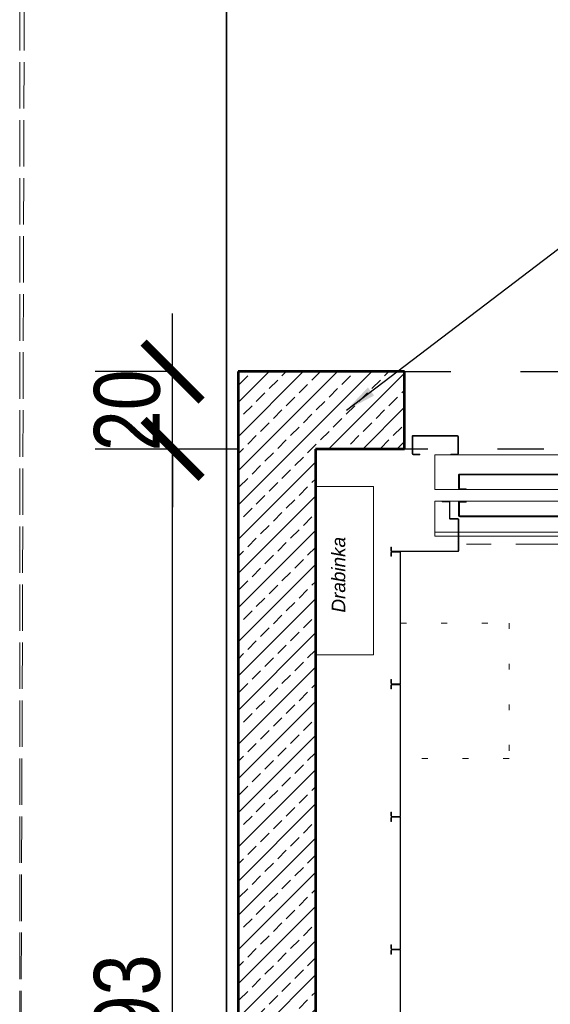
# Model space of a CAD drawing. Header units: inches. Extents: x 201967 to 338763, y -32705 to 30884.
# Tile 150 of 236: x 319671 to 319808, y 9443 to 9698. Entities that reach past the tile are written whole.
import ezdxf

# ---------------------------------------------------------------- set-up
doc = ezdxf.new("R2010")
doc.units = ezdxf.units.IN
doc.header["$MEASUREMENT"] = 0
for name, pattern in [('ACAD_ISO02W100', [15, 12, -3]), ('ACAD_ISO03W100', [30, 12, -18]), ('ACAD_ISO07W100', [3.5, 0.5, -3]), ('PHANTOM', [63.5, 31.75, -6.35, 6.35, -6.35, 6.35, -6.35])]:
    doc.linetypes.add(name, pattern=pattern)
for name, color, linetype, lineweight in [('01 a1 KONSTRUKCJA żelebet', 200, 'Continuous', 53), ('01 b KONSTRUKCJA belki', 92, 'ACAD_ISO03W100', 30), ('01h3 KONSTRUKCJA pozycje słupy', 252, 'Continuous', 13), ('20 KRESKOWANIE ścian', 63, 'Continuous', 5), ('90 WYMIAR', 155, 'Continuous', 9), ('_proj_MURY konstr', 1, 'Continuous', 20), ('GABARYT05', 7, 'Continuous', 40), ('K_kreskowanie', 251, 'Continuous', 0), ('KRESKOWANIE-URWANIE', 3, 'Continuous', 13), ('Kropkowa', 3, 'ACAD_ISO07W100', 13), ('ROZRYSOWANIE', 2, 'PHANTOM', 13), ('TEXT', 4, 'Continuous', 30), ('wymiar', 1, 'Continuous', 15)]:
    doc.layers.add(name, color=color, linetype=linetype, lineweight=lineweight)
doc.styles.add('100 arial', font='arial.ttf', dxfattribs={"width": 0.8, "height": 17})
doc.styles.add('RomanS', font='romans.shx')
doc.styles.get("Standard").update_dxf_attribs({"font": 'arial.ttf'})
doc.dimstyles.new('100', dxfattribs={"dimscale": 10, "dimtxt": 17, "dimasz": 1.5, "dimexe": 2, "dimexo": 2, "dimgap": 0.3, "dimtad": 1, "dimdec": 1, "dimrnd": 0.5, "dimdsep": 46, "dimtxsty": '100 arial', "dimblk": 'ARCHTICK', "dimcen": 10, "dimclrd": 256, "dimclre": 256, "dimclrt": 256, "dimadec": 0, "dimazin": 0, "dimtfac": 1, "dimtdec": 1, "dimtix": 1, "dimtmove": 1, "dimatfit": 3, "dimfxl": 2, "dimfxlon": 1, "dimtolj": 1, "dimarcsym": 0})
doc.dimstyles.new('DIM100txt12', dxfattribs={"dimtxt": 12, "dimasz": 1.05, "dimexe": 0, "dimexo": 8, "dimgap": 4, "dimtad": 1, "dimdec": 7, "dimrnd": 0.5, "dimdsep": 46, "dimtxsty": 'RomanS', "dimblk1": 'DIM', "dimblk2": 'DIM', "dimsah": 1, "dimcen": 0.09, "dimse1": 1, "dimse2": 1, "dimclrt": 256, "dimadec": 1, "dimazin": 0, "dimtfac": 1, "dimtdec": 7, "dimtix": 1, "dimtofl": 0, "dimtmove": 2, "dimatfit": 3, "dimfxl": 1, "dimtolj": 1, "dimtzin": 0, "dimarcsym": 0})

# ---------------------------------------------------------------- blocks, each defined once
blk = doc.blocks.new('Panel')
at = {"layer": 'KRESKOWANIE-URWANIE', "ltscale": 4}
for p, q in [((-280, 10.1), (-280, -10.1)), ((-278.8, 10.1), (-278.8, -10.1)), ((-268, 12.5), (-277.6, 12.5)), ((-268, 11.3), (-277.6, 11.3)), ((-268, 12.5), (-268, 11.3)), ((60.46, 12.5), (50.86, 12.5)), ((50.86, 11.3), (50.86, 12.5)), ((60.46, 11.3), (50.86, 11.3)), ((61.66, -10.1), (61.66, 10.1)), ((62.86, -10.1), (62.86, 10.1)), ((-277.6, -11.3), (60.46, -11.3)), ((-277.6, -12.5), (60.46, -12.5))]:
    blk.add_line(p, q, dxfattribs=at)
for centre, radius, start, end in [((-277.6, 10.1), 2.4, 90, 180), ((-277.6, 10.1), 1.2, 90, 180), ((60.46, 10.1), 2.4, 0, 90), ((60.46, 10.1), 1.2, 0, 90), ((-277.6, -10.1), 2.4, 180, 270), ((-277.6, -10.1), 1.2, 180, 270), ((60.46, -10.1), 2.4, 270, 0), ((60.46, -10.1), 1.2, 270, 0)]:
    blk.add_arc(centre, radius, start, end, dxfattribs=at)
blk = doc.blocks.new('2 ATDo 1100 i')
at = {"layer": 'KRESKOWANIE-URWANIE'}
for p, q in [((-1731.5, 210), (0, 210)), ((-1731.5, 120), (-1731.5, 210)), ((-1158.5, 205), (-614.5, 205)), ((0, 120), (0, 210)), ((-1731.5, 200), (0, 200)), ((-1161.5, 168), (-1161.5, 202)), ((-1159.5, 203), (-613.5, 203)), ((-1159.5, 167), (-1159.5, 203)), ((-613.5, 167), (-613.5, 203)), ((-611.5, 168), (-611.5, 202)), ((-1159.5, 167), (-1141.5, 167)), ((-1158.5, 165), (-1141.5, 165)), ((-1141.5, 165), (-1141.5, 167)), ((-631.5, 165), (-631.5, 167)), ((-631.5, 167), (-613.5, 167)), ((-631.5, 165), (-614.5, 165)), ((-611.5, 123), (-611.5, 157)), ((-609.5, 158), (-63.5, 158)), ((-609.5, 122), (-609.5, 158)), ((-608.5, 160), (-64.5, 160)), ((-63.5, 122), (-63.5, 158)), ((-61.5, 123), (-61.5, 157)), ((-1731.5, 120), (0, 120)), ((-609.5, 122), (-591.5, 122)), ((-608.5, 120), (-591.5, 120)), ((-591.5, 120), (-591.5, 122)), ((-81.5, 120), (-81.5, 122)), ((-81.5, 122), (-63.5, 122)), ((-81.5, 120), (-64.5, 120)), ((-1731.5, 90), (0, 90)), ((-1731.5, 0), (-1731.5, 90)), ((-611.5, 53), (-611.5, 87)), ((-609.5, 88), (-591.5, 88)), ((-609.5, 52), (-609.5, 88)), ((-608.5, 90), (-591.5, 90)), ((-591.5, 88), (-591.5, 90)), ((-81.5, 88), (-81.5, 90)), ((-81.5, 90), (-64.5, 90)), ((-81.5, 88), (-63.5, 88)), ((-63.5, 52), (-63.5, 88)), ((-61.5, 53), (-61.5, 87)), ((0, 0), (0, 90)), ((-609.5, 52), (-63.5, 52)), ((-1161.5, 8), (-1161.5, 42)), ((-1159.5, 43), (-1141.5, 43)), ((-1159.5, 7), (-1159.5, 43)), ((-1158.5, 45), (-1141.5, 45)), ((-1141.5, 43), (-1141.5, 45)), ((-631.5, 43), (-631.5, 45)), ((-631.5, 45), (-614.5, 45)), ((-631.5, 43), (-613.5, 43)), ((-613.5, 7), (-613.5, 43)), ((-611.5, 8), (-611.5, 42)), ((-608.5, 50), (-64.5, 50)), ((-1731.5, 0), (0, 0)), ((-1278.5, 0), (-1261.5, 0)), ((-1261.5, -2), (-1261.5, 0)), ((-1181.5, -2), (-1181.5, 0)), ((-1181.5, 0), (-1164.5, 0)), ((-1159.5, 7), (-613.5, 7)), ((-1158.5, 5), (-614.5, 5)), ((-58.5, 0), (-41.5, 0)), ((-41.5, -2), (-41.5, 0)), ((38.5, -2), (38.5, 0)), ((38.5, 0), (55.5, 0)), ((-1281.5, -47), (-1281.5, -3)), ((-1279.5, -2), (-1261.5, -2)), ((-1279.5, -48), (-1279.5, -2)), ((-1181.5, -2), (-1163.5, -2)), ((-1163.5, -48), (-1163.5, -2)), ((-1161.5, -47), (-1161.5, -3)), ((-61.5, -47), (-61.5, -3)), ((-59.5, -2), (-41.5, -2)), ((-59.5, -48), (-59.5, -2)), ((38.5, -2), (56.5, -2)), ((56.5, -48), (56.5, -2)), ((58.5, -47), (58.5, -3)), ((-1279.5, -48), (-1163.5, -48)), ((-1278.5, -50), (-1164.5, -50)), ((-59.5, -48), (56.5, -48)), ((-58.5, -50), (55.5, -50))]:
    blk.add_line(p, q, dxfattribs=at)
for centre, start, end in [((-1158.5, 202), 90, 180), ((-614.5, 202), 0, 90), ((-1158.5, 168), 180, 270), ((-614.5, 168), 270, 0), ((-608.5, 157), 90, 180), ((-64.5, 157), 0, 90), ((-608.5, 123), 180, 270), ((-64.5, 123), 270, 0), ((-608.5, 87), 90, 180), ((-64.5, 87), 0, 90), ((-608.5, 53), 180, 270), ((-64.5, 53), 270, 0), ((-1158.5, 42), 90, 180), ((-614.5, 42), 0, 90), ((-1278.5, -3), 90, 180), ((-1164.5, -3), 0, 90), ((-1158.5, 8), 180, 270), ((-614.5, 8), 270, 0), ((-58.5, -3), 90, 180), ((55.5, -3), 0, 90), ((-1278.5, -47), 180, 270), ((-1164.5, -47), 270, 0), ((-58.5, -47), 180, 270), ((55.5, -47), 270, 0)]:
    blk.add_arc(centre, 3, start, end, dxfattribs=at)
at = {"layer": 'Kropkowa', "ltscale": 2}
blk.add_lwpolyline([(-954, 210), (-789, 210), (-789, 445), (-954, 445)], close=True, dxfattribs=at)
blk = doc.blocks.new('1 szyb FIFT B160AF')
at = {"layer": '20 KRESKOWANIE ścian'}
h = blk.add_hatch(dxfattribs=at)
h.set_pattern_fill('ANSI33', color=256, scale=25)
h.set_pattern_definition([(45, (-289146.748, -8310.6384), (-4.41941738, 4.41941738), []), (45, (-289142.3287, -8310.6384), (-4.41941738, 4.41941738), [3.125, -1.5625])])
h.paths.add_polyline_path([(0, 0), (23, 0), (23, -20), (-20, -20), (-20, 313), (23, 313), (23, 293), (0, 293)])
at = {"layer": '01 a1 KONSTRUKCJA żelebet', "ltscale": 7}
for p, q in [((-20, 313), (-20, -20)), ((23, 313), (-20, 313)), ((23, 293), (23, 313)), ((0, 293), (0, 0)), ((23, 293), (0, 293))]:
    blk.add_line(p, q, dxfattribs=at)
at = {"layer": '01 b KONSTRUKCJA belki'}
blk.add_lwpolyline([(209, 293), (23, 293), (23, 313), (209, 313)], close=True, dxfattribs=at)
at = {"layer": 'KRESKOWANIE-URWANIE', "ltscale": 0.5}
for p, q in [((34.43, 279.5), (32.73, 279.5)), ((34.43, 279.5), (32.73, 279.5)), ((34.43, 279.5), (32.73, 279.5)), ((34.43, 279.5), (32.73, 279.5)), ((34.43, 279.38), (32.73, 279.38)), ((34.43, 279.38), (32.73, 279.38)), ((34.58, 275.15), (34.58, 279.2)), ((34.58, 275.15), (34.58, 279.2)), ((34.7, 279.2), (34.7, 275.15)), ((34.7, 279.2), (34.7, 275.15)), ((36.73, 275), (34.85, 275)), ((36.73, 275), (34.85, 275)), ((36.73, 274.88), (34.88, 274.88)), ((36.88, 266.77), (36.88, 274.7)), ((37, 266.77), (37, 274.7)), ((36.73, 266.62), (19.77, 266.62))]:
    blk.add_line(p, q, dxfattribs=at)
at = {"layer": 'KRESKOWANIE-URWANIE', "ltscale": 0.3}
for p, q in [((32.73, 279.5), (32.73, 279.38)), ((32.73, 279.5), (32.73, 279.38)), ((19.5, 266.77), (19.5, 267.67)), ((19.62, 267.67), (19.5, 267.67)), ((19.5, 266.77), (19.5, 267.67)), ((19.5, 266.77), (19.5, 267.67)), ((19.62, 267.67), (19.5, 267.67)), ((19.62, 267.67), (19.5, 267.67)), ((19.62, 266.77), (19.62, 267.67)), ((19.62, 266.77), (19.62, 267.67))]:
    blk.add_line(p, q, dxfattribs=at)
at = {"layer": 'KRESKOWANIE-URWANIE'}
blk.add_line((19.77, 266.5), (36.73, 266.5), dxfattribs=at)
blk.add_lwpolyline([(0, 283.3), (15, 283.3), (15, 239.8), (0, 239.8)], close=True, dxfattribs=at)
at = {"layer": 'KRESKOWANIE-URWANIE', "ltscale": 0.5}
for centre, radius, start, end in [((34.43, 279.22), 0.276, 354.9295, 89.045), ((34.43, 279.22), 0.276, 354.9295, 89.045), ((34.4, 279.2), 0.178, 358.6923, 80.9188), ((34.4, 279.2), 0.178, 358.6923, 80.9188), ((34.86, 275.15), 0.276, 180.955, 275.0705), ((34.85, 275.15), 0.15, 180, 270), ((36.73, 274.72), 0.276, 354.9295, 89.045), ((36.73, 274.72), 0.276, 354.9295, 89.045), ((36.7, 274.7), 0.178, 358.6923, 80.9188), ((36.7, 274.7), 0.178, 358.6923, 80.9188), ((19.75, 266.75), 0.251, 175.5727, 274.4273), ((36.73, 266.77), 0.15, 270, 0), ((36.75, 266.75), 0.251, 265.5727, 4.4273)]:
    blk.add_arc(centre, radius, start, end, dxfattribs=at)
at = {"layer": 'KRESKOWANIE-URWANIE', "ltscale": 0.3}
blk.add_arc((19.77, 266.77), 0.15, 180, 270, dxfattribs=at)
at = {"layer": 'Kropkowa', "ltscale": 3}
blk.add_lwpolyline([(50, 248), (50, 213), (22, 213), (22, 248)], close=True, dxfattribs=at)
at = {"layer": 'ROZRYSOWANIE'}
blk.add_line((147, 268.4), (37, 268.4), dxfattribs=at)
at = {"layer": 'GABARYT05', "xscale": 0.1, "yscale": 0.1, "zscale": 0.1, "rotation": 180}
blk.add_blockref('2 ATDo 1100 i', (30.81, 291.5), dxfattribs=at)
at = {"layer": 'wymiar', "xscale": -0.1, "yscale": 0.1, "zscale": 0.1, "rotation": 90}
for p in [(20.75, 238.5), (20.75, 204.21), (20.75, 169.93), (20.75, 135.64)]:
    blk.add_blockref('Panel', p, dxfattribs=at)
at = {"layer": 'TEXT', "ltscale": 1.5, "insert": (4.2, 270.28), "char_height": 3.5, "width": 32.0533, "attachment_point": 3, "rotation": 90}
blk.add_mtext('{\\fArial|b0|i1|c238|p34;Drabinka}', dxfattribs=at)
blk = doc.blocks.new('DIM')
for p, q in [((0, -13), (0, 13)), ((8, 0), (-8, 0))]:
    blk.add_line(p, q)
at = {"const_width": 1.714}
blk.add_lwpolyline([(5.714, 5.714), (-5.714, -5.714)], dxfattribs=at)
blk = doc.blocks.new('_ARCHTICK')
at = {"color": 0, "linetype": 'ByBlock', "const_width": 0.15}
blk.add_lwpolyline([(-0.5, -0.5), (0.5, 0.5)], dxfattribs=at)
blk = doc.blocks.new('*D1628')
at = {"layer": '90 WYMIAR', "lineweight": -2, "transparency": 16777216}
for p, q in [((319727.14, 9734.02), (319727.14, 9774.02)), ((319747.14, 9734.02), (319747.14, 9774.02)), ((319727.14, 9754.02), (319712.14, 9754.02)), ((319727.14, 9754.02), (319747.14, 9754.02)), ((319747.14, 9754.02), (319762.14, 9754.02))]:
    blk.add_line(p, q, dxfattribs=at)
at = {"layer": 'Defpoints', "color": 0, "transparency": 16777216}
for p in [(319747.14, 9754.02), (319727.14, 9606.76), (319747.14, 9586.76)]:
    blk.add_point(p, dxfattribs=at)
at = {"layer": '90 WYMIAR', "lineweight": -2, "transparency": 16777216, "xscale": 15, "yscale": 15, "zscale": 15}
blk.add_blockref('_ARCHTICK', (319727.14, 9754.02), dxfattribs=at)
at = {"layer": '90 WYMIAR', "lineweight": -2, "transparency": 16777216, "xscale": 15, "yscale": 15, "zscale": 15, "rotation": 180}
blk.add_blockref('_ARCHTICK', (319747.14, 9754.02), dxfattribs=at)
at = {"layer": '90 WYMIAR', "transparency": 16777216, "insert": (319737.14, 9765.7), "char_height": 17, "attachment_point": 5, "style": '100 arial'}
blk.add_mtext('\\A1;20', dxfattribs=at)
blk = doc.blocks.new('*D1629')
at = {"layer": '90 WYMIAR', "lineweight": -2, "transparency": 16777216}
for p, q in [((319747.14, 9734.02), (319747.14, 9774.02)), ((319967.14, 9734.02), (319967.14, 9774.02)), ((319747.14, 9754.02), (319967.14, 9754.02))]:
    blk.add_line(p, q, dxfattribs=at)
at = {"layer": 'Defpoints', "color": 0, "transparency": 16777216}
for p in [(319967.14, 9754.02), (319747.14, 9586.76), (319967.14, 9586.76)]:
    blk.add_point(p, dxfattribs=at)
at = {"layer": '90 WYMIAR', "lineweight": -2, "transparency": 16777216, "xscale": 15, "yscale": 15, "zscale": 15, "rotation": 180}
blk.add_blockref('_ARCHTICK', (319747.14, 9754.02), dxfattribs=at)
at = {"layer": '90 WYMIAR', "lineweight": -2, "transparency": 16777216, "xscale": 15, "yscale": 15, "zscale": 15}
blk.add_blockref('_ARCHTICK', (319967.14, 9754.02), dxfattribs=at)
at = {"layer": '90 WYMIAR', "transparency": 16777216, "insert": (319857.14, 9765.7), "char_height": 17, "attachment_point": 5, "style": '100 arial'}
blk.add_mtext('\\A1;220', dxfattribs=at)
blk = doc.blocks.new('*D1632')
at = {"layer": '90 WYMIAR', "lineweight": -2, "transparency": 16777216}
for p, q in [((319724.14, 9734.02), (319724.14, 9774.02)), ((319727.14, 9734.02), (319727.14, 9774.02)), ((319724.14, 9754.02), (319709.14, 9754.02)), ((319727.14, 9754.02), (319724.14, 9754.02)), ((319727.14, 9754.02), (319742.14, 9754.02))]:
    blk.add_line(p, q, dxfattribs=at)
at = {"layer": 'Defpoints', "color": 0, "transparency": 16777216}
for p in [(319724.14, 9754.02), (319724.14, 9627.26), (319727.14, 9606.76)]:
    blk.add_point(p, dxfattribs=at)
at = {"layer": '90 WYMIAR', "lineweight": -2, "transparency": 16777216, "xscale": 15, "yscale": 15, "zscale": 15}
blk.add_blockref('_ARCHTICK', (319724.14, 9754.02), dxfattribs=at)
at = {"layer": '90 WYMIAR', "lineweight": -2, "transparency": 16777216, "xscale": 15, "yscale": 15, "zscale": 15, "rotation": 180}
blk.add_blockref('_ARCHTICK', (319727.14, 9754.02), dxfattribs=at)
at = {"layer": '90 WYMIAR', "transparency": 16777216, "insert": (319725.64, 9787.89), "char_height": 17, "attachment_point": 5, "style": '100 arial'}
blk.add_mtext('\\A1;3', dxfattribs=at)
blk = doc.blocks.new('*D1635')
at = {"layer": '90 WYMIAR', "lineweight": -2, "transparency": 16777216}
for p, q in [((319727.14, 9586.76), (319690.22, 9586.76)), ((319710.22, 9293.76), (319710.22, 9586.76)), ((319727.14, 9293.76), (319690.22, 9293.76))]:
    blk.add_line(p, q, dxfattribs=at)
at = {"layer": 'Defpoints', "color": 0, "transparency": 16777216}
for p in [(319710.22, 9586.76), (319747.14, 9586.76), (319747.14, 9293.76)]:
    blk.add_point(p, dxfattribs=at)
at = {"layer": '90 WYMIAR', "lineweight": -2, "transparency": 16777216, "xscale": 15, "yscale": 15, "zscale": 15}
for p, rotation in [((319710.22, 9586.76), 90), ((319710.22, 9293.76), 270)]:
    blk.add_blockref('_ARCHTICK', p, dxfattribs=dict(at, rotation=rotation))
at = {"layer": '90 WYMIAR', "transparency": 16777216, "insert": (319698.53, 9440.26), "char_height": 17, "attachment_point": 5, "rotation": 90, "style": '100 arial'}
blk.add_mtext('\\A1;293', dxfattribs=at)
blk = doc.blocks.new('*D1636')
at = {"layer": '90 WYMIAR', "lineweight": -2, "transparency": 16777216}
for p, q in [((319710.22, 9606.76), (319710.22, 9621.76)), ((319710.22, 9606.76), (319690.22, 9606.76)), ((319710.22, 9586.76), (319710.22, 9606.76)), ((319727.14, 9586.76), (319690.22, 9586.76)), ((319710.22, 9586.76), (319710.22, 9571.76))]:
    blk.add_line(p, q, dxfattribs=at)
at = {"layer": 'Defpoints', "color": 0, "transparency": 16777216}
for p in [(319710.22, 9606.76), (319727.14, 9606.76), (319747.14, 9586.76)]:
    blk.add_point(p, dxfattribs=at)
at = {"layer": '90 WYMIAR', "lineweight": -2, "transparency": 16777216, "xscale": 15, "yscale": 15, "zscale": 15}
for p, rotation in [((319710.22, 9606.76), 270), ((319710.22, 9586.76), 90)]:
    blk.add_blockref('_ARCHTICK', p, dxfattribs=dict(at, rotation=rotation))
at = {"layer": '90 WYMIAR', "transparency": 16777216, "insert": (319698.54, 9596.76), "char_height": 17, "attachment_point": 5, "rotation": 90, "style": '100 arial'}
blk.add_mtext('\\A1;20', dxfattribs=at)

msp = doc.modelspace()

# ---------------------------------------------------------------- linework, layer by layer
at = {"layer": '_proj_MURY konstr', "color": 3, "lineweight": 35}
msp.add_line((319724.14, 9983.76), (319724.14, 9270.76), dxfattribs=at)
at = {"layer": 'K_kreskowanie', "linetype": 'ACAD_ISO02W100'}
for q in [(319672.74, 9969.76), (319670.74, 9969.76)]:
    msp.add_line((319670.74, 9314.76), q, dxfattribs=at)

# ---------------------------------------------------------------- block references
at = {"layer": '01 a1 KONSTRUKCJA żelebet'}
msp.add_blockref('1 szyb FIFT B160AF', (319747.14, 9293.76), dxfattribs=at)

# ---------------------------------------------------------------- dimensions: what is measured, and where the dimension line sits
at = {"layer": '90 WYMIAR'}
dim = msp.add_linear_dim(base=(319724.14, 9754.02), p1=(319727.14, 9606.76), p2=(319724.14, 9627.26), dimstyle='100', dxfattribs=at)
dim.commit()
dim.dimension.update_dxf_attribs({"geometry": '*D1632', "text_midpoint": (319725.64, 9776.2), "dimtype": 160})
for base, p1, p2, picture, middle in [((319747.14, 9754.02), (319727.14, 9606.76), (319747.14, 9586.76), '*D1628', (319737.14, 9765.7)), ((319967.14, 9754.02), (319747.14, 9586.76), (319967.14, 9586.76), '*D1629', (319857.14, 9765.7))]:
    dim = msp.add_linear_dim(base=base, p1=p1, p2=p2, dimstyle='100', dxfattribs=at)
    dim.commit()
    dim.dimension.update_dxf_attribs({"geometry": picture, "text_midpoint": middle})
for base, p1, p2, picture, middle in [((319710.22, 9606.76), (319747.14, 9586.76), (319727.14, 9606.76), '*D1636', (319698.54, 9596.76)), ((319710.22, 9586.76), (319747.14, 9293.76), (319747.14, 9586.76), '*D1635', (319698.53, 9440.26))]:
    dim = msp.add_linear_dim(base=base, p1=p1, p2=p2, angle=90, dimstyle='100', dxfattribs=at)
    dim.commit()
    dim.dimension.update_dxf_attribs({"geometry": picture, "text_midpoint": middle})

# ---------------------------------------------------------------- leaders
at = {"layer": '01h3 KONSTRUKCJA pozycje słupy', "annotation_type": 0, "has_hookline": 1, "hookline_direction": 0, "text_width": 93.99}
msp.add_leader([(319755.11, 9596.78), (319817.49, 9644.33), (319825.49, 9644.33)], dimstyle='DIM100txt12', override={"dimasz": 8, "dimgap": 4, "dimtad": 1}, dxfattribs=at)

doc.saveas('drawing.dxf')
